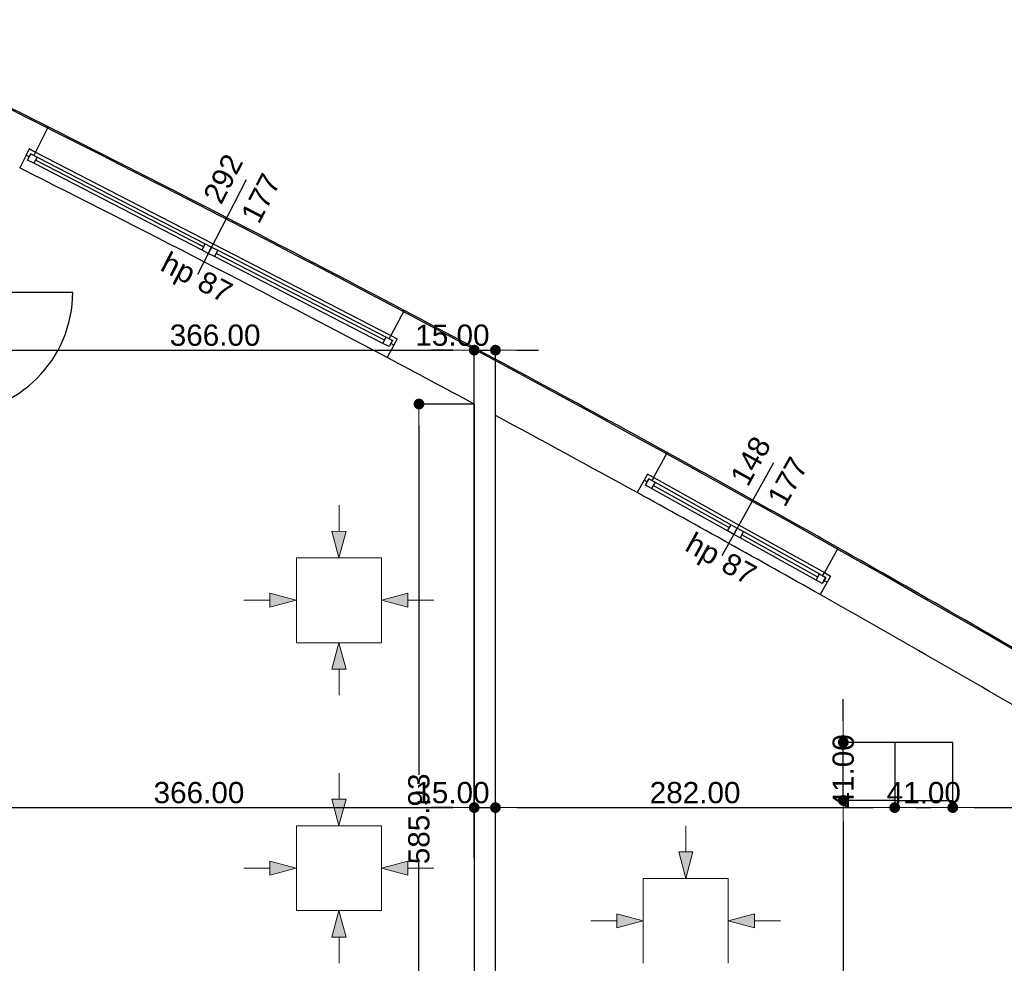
# Model space of a CAD drawing. Header units: millimetres. Extents: x -175445 to -20415, y -559200 to 231527.
# Tile 214 of 256: x -87391 to -80437, y -102227 to -95563. Entities that reach past the tile are written whole.
import ezdxf

# ---------------------------------------------------------------- set-up
doc = ezdxf.new("R2010")
doc.units = ezdxf.units.MM
doc.header["$MEASUREMENT"] = 0
for name, color, linetype in [('Drzwi', 7, 'Continuous'), ('Linia', 7, 'Continuous'), ('Obiekt', 7, 'Continuous'), ('Okno', 7, 'Continuous'), ('Strop', 7, 'Continuous'), ('Słup', 7, 'Continuous'), ('Wymiary', 63, 'Continuous'), ('Ściana', 7, 'Continuous')]:
    doc.layers.add(name, color=color, linetype=linetype)
doc.styles.add('Arial', font='txt')
doc.dimstyles.new('GENERATED_STYLE__1', dxfattribs={"dimtxt": 150, "dimasz": 152, "dimexe": 0.18, "dimexo": 0, "dimgap": 0.09, "dimtad": 1, "dimtih": 1, "dimtoh": 1, "dimlfac": 0.1, "dimzin": 0, "dimdsep": 46, "dimtxsty": 'Arial', "dimblk": 'ARROWHEAD_11', "dimblk1": 'ARROWHEAD_11', "dimblk2": 'ARROWHEAD_11', "dimcen": 0.09, "dimclrd": 114, "dimclre": 114, "dimclrt": 114, "dimazin": 0, "dimtfac": 1, "dimtdec": 4, "dimtmove": 0, "dimatfit": 3, "dimfxl": 1, "dimtolj": 1, "dimtzin": 0, "dimarcsym": 0})
doc.dimstyles.new('GENERATED_STYLE__3', dxfattribs={"dimtxt": 150, "dimasz": 152, "dimexe": 0.18, "dimexo": 0, "dimgap": 0.09, "dimtad": 1, "dimlfac": 0.1, "dimzin": 0, "dimdsep": 46, "dimtxsty": 'Arial', "dimblk": 'ARROWHEAD_11', "dimblk1": 'ARROWHEAD_11', "dimblk2": 'ARROWHEAD_11', "dimcen": 0.09, "dimclrd": 114, "dimclre": 114, "dimclrt": 114, "dimazin": 0, "dimtfac": 1, "dimtdec": 4, "dimtmove": 2, "dimatfit": 3, "dimfxl": 1, "dimtolj": 1, "dimtzin": 0, "dimarcsym": 0})

# ---------------------------------------------------------------- blocks, each defined once
blk = doc.blocks.new('ARROWHEAD_11')
at = {"color": 0, "linetype": 'Continuous', "lineweight": 0}
blk.add_line((0, 0), (-1, 0), dxfattribs=at)
at = {"color": 0, "linetype": 'Continuous', "lineweight": 0, "const_width": 0.25, "flags": 128}
blk.add_lwpolyline([(-0.125, 0, 1), (0.125, 0, 1)], format="xyb", close=True, dxfattribs=at)
blk = doc.blocks.new('*D3305')
at = {"layer": 'Defpoints', "color": 0}
for p in [(-81573.8, -101076.6), (-81210.7, -101076.6), (-82220.7, -104196.6)]:
    blk.add_point(p, dxfattribs=at)
at = {"layer": 'Wymiary', "color": 114, "lineweight": -2}
for p, q in [((-81210.7, -101076.6), (-81574, -101076.6)), ((-81573.8, -101228.6), (-81573.8, -102325.5)), ((-81573.8, -104044.6), (-81573.8, -102947.7)), ((-82220.7, -104196.6), (-81573.6, -104196.6))]:
    blk.add_line(p, q, dxfattribs=at)
at = {"layer": 'Wymiary', "color": 114, "lineweight": -2, "xscale": 152, "yscale": 152, "zscale": 152}
for p, rotation in [((-81573.8, -101076.6), 90), ((-81573.8, -104196.6), 270)]:
    blk.add_blockref('ARROWHEAD_11', p, dxfattribs=dict(at, rotation=rotation))
at = {"layer": 'Wymiary', "color": 114, "lineweight": 13, "insert": (-81573.8, -102636.6), "char_height": 150, "attachment_point": 5, "rotation": 90, "style": 'Arial'}
blk.add_mtext('\\A1;312.00', dxfattribs=at)
blk = doc.blocks.new('*D3306')
at = {"layer": 'Defpoints', "color": 0}
for p in [(-81573.8, -100666.6), (-81210.7, -100666.6), (-81210.7, -101076.6)]:
    blk.add_point(p, dxfattribs=at)
at = {"layer": 'Wymiary', "color": 114, "lineweight": -2}
for p, q in [((-81573.8, -100514.6), (-81573.8, -100362.6)), ((-81210.7, -100666.6), (-81574, -100666.6)), ((-81573.8, -101076.6), (-81573.8, -100666.6)), ((-81210.7, -101076.6), (-81574, -101076.6)), ((-81573.8, -101228.6), (-81573.8, -101380.6))]:
    blk.add_line(p, q, dxfattribs=at)
at = {"layer": 'Wymiary', "color": 114, "lineweight": -2, "xscale": 152, "yscale": 152, "zscale": 152}
for p, rotation in [((-81573.8, -100666.6), 270), ((-81573.8, -101076.6), 90)]:
    blk.add_blockref('ARROWHEAD_11', p, dxfattribs=dict(at, rotation=rotation))
at = {"layer": 'Wymiary', "color": 114, "lineweight": 13, "insert": (-81573.8, -100871.6), "char_height": 150, "attachment_point": 5, "rotation": 90, "style": 'Arial'}
blk.add_mtext('\\A1;41.00', dxfattribs=at)
blk = doc.blocks.new('*D3316')
at = {"layer": 'Defpoints', "color": 0}
for p in [(-84570.9, -98277.3), (-84180.7, -98277.3), (-84180.7, -104136.6)]:
    blk.add_point(p, dxfattribs=at)
at = {"layer": 'Wymiary', "color": 114, "lineweight": -2}
for p, q in [((-84180.7, -98277.3), (-84571, -98277.3)), ((-84570.9, -98429.3), (-84570.9, -100895.5)), ((-84570.9, -103984.6), (-84570.9, -101518.4)), ((-84180.7, -104136.6), (-84571, -104136.6))]:
    blk.add_line(p, q, dxfattribs=at)
at = {"layer": 'Wymiary', "color": 114, "lineweight": -2, "xscale": 152, "yscale": 152, "zscale": 152}
for p, rotation in [((-84570.9, -98277.3), 90), ((-84570.9, -104136.6), 270)]:
    blk.add_blockref('ARROWHEAD_11', p, dxfattribs=dict(at, rotation=rotation))
at = {"layer": 'Wymiary', "color": 114, "lineweight": 13, "insert": (-84570.9, -101207), "char_height": 150, "attachment_point": 5, "rotation": 90, "style": 'Arial'}
blk.add_mtext('\\A1;585.93', dxfattribs=at)
blk = doc.blocks.new('*D3667')
at = {"layer": 'Defpoints', "color": 0}
for p in [(-87840.7, -97611), (-84180.7, -97896.9), (-84180.7, -101482)]:
    blk.add_point(p, dxfattribs=at)
at = {"layer": 'Wymiary', "color": 114, "lineweight": -2}
for p, q in [((-87840.7, -97611), (-87840.7, -97897.1)), ((-87688.7, -97896.9), (-84332.7, -97896.9)), ((-84180.7, -101482), (-84180.7, -97896.7))]:
    blk.add_line(p, q, dxfattribs=at)
at = {"layer": 'Wymiary', "color": 114, "lineweight": -2, "xscale": 152, "yscale": 152, "zscale": 152, "rotation": 180}
blk.add_blockref('ARROWHEAD_11', (-87840.7, -97896.9), dxfattribs=at)
at = {"layer": 'Wymiary', "color": 114, "lineweight": -2, "xscale": 152, "yscale": 152, "zscale": 152}
blk.add_blockref('ARROWHEAD_11', (-84180.7, -97896.9), dxfattribs=at)
at = {"layer": 'Wymiary', "color": 114, "lineweight": 13, "insert": (-86010.7, -97791.9), "char_height": 150, "attachment_point": 5, "style": 'Arial'}
blk.add_mtext('\\A1;366.00', dxfattribs=at)
blk = doc.blocks.new('*D3668')
at = {"layer": 'Defpoints', "color": 0}
for p in [(-84030.7, -97896.9), (-84180.7, -101482), (-84030.7, -101482)]:
    blk.add_point(p, dxfattribs=at)
at = {"layer": 'Wymiary', "color": 114, "lineweight": -2}
for p, q in [((-84332.7, -97896.9), (-84484.7, -97896.9)), ((-84180.7, -101482), (-84180.7, -97896.7)), ((-84180.7, -97896.9), (-84030.7, -97896.9)), ((-84030.7, -101482), (-84030.7, -97896.7)), ((-83878.7, -97896.9), (-83726.7, -97896.9))]:
    blk.add_line(p, q, dxfattribs=at)
at = {"layer": 'Wymiary', "color": 114, "lineweight": -2, "xscale": 152, "yscale": 152, "zscale": 152}
blk.add_blockref('ARROWHEAD_11', (-84180.7, -97896.9), dxfattribs=at)
at = {"layer": 'Wymiary', "color": 114, "lineweight": -2, "xscale": 152, "yscale": 152, "zscale": 152, "rotation": 180}
blk.add_blockref('ARROWHEAD_11', (-84030.7, -97896.9), dxfattribs=at)
at = {"layer": 'Wymiary', "color": 114, "lineweight": 13, "insert": (-84334.6, -97791.9), "char_height": 150, "attachment_point": 5, "style": 'Arial'}
blk.add_mtext('\\A1;15.00', dxfattribs=at)
blk = doc.blocks.new('*D3726')
at = {"layer": 'Defpoints', "color": 0}
for p in [(-84180.7, -101127.4), (-84180.7, -101482), (-87840.7, -101760)]:
    blk.add_point(p, dxfattribs=at)
at = {"layer": 'Wymiary', "color": 114, "lineweight": -2}
for p, q in [((-87840.7, -101760), (-87840.7, -101127.2)), ((-87688.7, -101127.4), (-84332.7, -101127.4)), ((-84180.7, -101482), (-84180.7, -101127.2))]:
    blk.add_line(p, q, dxfattribs=at)
at = {"layer": 'Wymiary', "color": 114, "lineweight": -2, "xscale": 152, "yscale": 152, "zscale": 152, "rotation": 180}
blk.add_blockref('ARROWHEAD_11', (-87840.7, -101127.4), dxfattribs=at)
at = {"layer": 'Wymiary', "color": 114, "lineweight": -2, "xscale": 152, "yscale": 152, "zscale": 152}
blk.add_blockref('ARROWHEAD_11', (-84180.7, -101127.4), dxfattribs=at)
at = {"layer": 'Wymiary', "color": 114, "lineweight": 13, "insert": (-86124.6, -101022.4), "char_height": 150, "attachment_point": 5, "style": 'Arial'}
blk.add_mtext('\\A1;366.00', dxfattribs=at)
blk = doc.blocks.new('*D3727')
at = {"layer": 'Defpoints', "color": 0}
for p in [(-84030.7, -101127.4), (-84180.7, -101482), (-84030.7, -101482)]:
    blk.add_point(p, dxfattribs=at)
at = {"layer": 'Wymiary', "color": 114, "lineweight": -2}
for p, q in [((-84332.7, -101127.4), (-84484.7, -101127.4)), ((-84180.7, -101482), (-84180.7, -101127.2)), ((-84180.7, -101127.4), (-84030.7, -101127.4)), ((-84030.7, -101482), (-84030.7, -101127.2)), ((-83878.7, -101127.4), (-83726.7, -101127.4))]:
    blk.add_line(p, q, dxfattribs=at)
at = {"layer": 'Wymiary', "color": 114, "lineweight": -2, "xscale": 152, "yscale": 152, "zscale": 152}
blk.add_blockref('ARROWHEAD_11', (-84180.7, -101127.4), dxfattribs=at)
at = {"layer": 'Wymiary', "color": 114, "lineweight": -2, "xscale": 152, "yscale": 152, "zscale": 152, "rotation": 180}
blk.add_blockref('ARROWHEAD_11', (-84030.7, -101127.4), dxfattribs=at)
at = {"layer": 'Wymiary', "color": 114, "lineweight": 13, "insert": (-84334.6, -101022.4), "char_height": 150, "attachment_point": 5, "style": 'Arial'}
blk.add_mtext('\\A1;15.00', dxfattribs=at)
blk = doc.blocks.new('*D3728')
at = {"layer": 'Defpoints', "color": 0}
for p in [(-81210.7, -101076.6), (-81210.7, -101127.4), (-84030.7, -101482)]:
    blk.add_point(p, dxfattribs=at)
at = {"layer": 'Wymiary', "color": 114, "lineweight": -2}
for p, q in [((-81210.7, -101076.6), (-81210.7, -101127.5)), ((-84030.7, -101482), (-84030.7, -101127.2)), ((-83878.7, -101127.4), (-81362.7, -101127.4))]:
    blk.add_line(p, q, dxfattribs=at)
at = {"layer": 'Wymiary', "color": 114, "lineweight": -2, "xscale": 152, "yscale": 152, "zscale": 152, "rotation": 180}
blk.add_blockref('ARROWHEAD_11', (-84030.7, -101127.4), dxfattribs=at)
at = {"layer": 'Wymiary', "color": 114, "lineweight": -2, "xscale": 152, "yscale": 152, "zscale": 152}
blk.add_blockref('ARROWHEAD_11', (-81210.7, -101127.4), dxfattribs=at)
at = {"layer": 'Wymiary', "color": 114, "lineweight": 13, "insert": (-82620.7, -101022.4), "char_height": 150, "attachment_point": 5, "style": 'Arial'}
blk.add_mtext('\\A1;282.00', dxfattribs=at)
blk = doc.blocks.new('*D3729')
at = {"layer": 'Defpoints', "color": 0}
for p in [(-81210.7, -101076.6), (-80800.7, -101076.6), (-80800.7, -101127.4)]:
    blk.add_point(p, dxfattribs=at)
at = {"layer": 'Wymiary', "color": 114, "lineweight": -2}
for p, q in [((-81210.7, -101076.6), (-81210.7, -101127.5)), ((-80800.7, -101076.6), (-80800.7, -101127.5)), ((-81058.7, -101127.4), (-80952.7, -101127.4))]:
    blk.add_line(p, q, dxfattribs=at)
at = {"layer": 'Wymiary', "color": 114, "lineweight": -2, "xscale": 152, "yscale": 152, "zscale": 152, "rotation": 180}
blk.add_blockref('ARROWHEAD_11', (-81210.7, -101127.4), dxfattribs=at)
at = {"layer": 'Wymiary', "color": 114, "lineweight": -2, "xscale": 152, "yscale": 152, "zscale": 152}
blk.add_blockref('ARROWHEAD_11', (-80800.7, -101127.4), dxfattribs=at)
at = {"layer": 'Wymiary', "color": 114, "lineweight": 13, "insert": (-81005.7, -101022.4), "char_height": 150, "attachment_point": 5, "style": 'Arial'}
blk.add_mtext('\\A1;41.00', dxfattribs=at)
blk = doc.blocks.new('*D3730')
at = {"layer": 'Defpoints', "color": 0}
for p in [(-80800.7, -101076.6), (-78390.7, -101127.4), (-78390.7, -103093)]:
    blk.add_point(p, dxfattribs=at)
at = {"layer": 'Wymiary', "color": 114, "lineweight": -2}
for p, q in [((-80800.7, -101076.6), (-80800.7, -101127.5)), ((-80648.7, -101127.4), (-78542.7, -101127.4)), ((-78390.7, -103093), (-78390.7, -101127.2))]:
    blk.add_line(p, q, dxfattribs=at)
at = {"layer": 'Wymiary', "color": 114, "lineweight": -2, "xscale": 152, "yscale": 152, "zscale": 152, "rotation": 180}
blk.add_blockref('ARROWHEAD_11', (-80800.7, -101127.4), dxfattribs=at)
at = {"layer": 'Wymiary', "color": 114, "lineweight": -2, "xscale": 152, "yscale": 152, "zscale": 152}
blk.add_blockref('ARROWHEAD_11', (-78390.7, -101127.4), dxfattribs=at)
at = {"layer": 'Wymiary', "color": 114, "lineweight": 13, "insert": (-79709.6, -101022.4), "char_height": 150, "attachment_point": 5, "style": 'Arial'}
blk.add_mtext('\\A1;241.00', dxfattribs=at)

msp = doc.modelspace()

# ---------------------------------------------------------------- hatches: boundary and pattern name
at = {"layer": 'Linia', "linetype": 'Continuous', "lineweight": 13}
for points in [[(-85135.842, -99362.882), (-85085.593, -99176.346), (-85185.593, -99176.213)], [(-85437.042, -99662.882), (-85623.644, -99612.882), (-85623.644, -99712.882)], [(-84836.242, -99662.882), (-84649.639, -99712.882), (-84649.639, -99612.882)], [(-85135.842, -99962.882), (-85185.593, -100149.551), (-85085.593, -100149.417)], [(-85135.842, -101254.779), (-85085.593, -101068.243), (-85185.593, -101068.11)], [(-82686.595, -101627.271), (-82636.346, -101440.736), (-82736.346, -101440.602)], [(-85437.042, -101554.779), (-85623.644, -101504.779), (-85623.644, -101604.779)], [(-84836.242, -101554.779), (-84649.639, -101604.779), (-84649.639, -101504.779)], [(-85135.842, -101854.778), (-85185.593, -102041.447), (-85085.593, -102041.314)], [(-82987.796, -101927.271), (-83174.398, -101877.271), (-83174.398, -101977.271)], [(-82386.996, -101927.271), (-82200.393, -101977.271), (-82200.393, -101877.271)]]:
    msp.add_hatch(color=150, dxfattribs=at).paths.add_polyline_path(points)

# ---------------------------------------------------------------- linework, layer by layer
at = {"layer": 'Drzwi'}
msp.add_line((-87875.722, -97486.604), (-87015.722, -97486.604), dxfattribs=at)
msp.add_arc((-87875.722, -97486.604), 860, 270, 0, dxfattribs=at)
at = {"layer": 'Linia', "color": 150, "lineweight": 13}
for p, q in [((-85135.347, -98992.507), (-85135.593, -99176.28)), ((-85135.842, -99362.882), (-85185.593, -99176.213)), ((-85185.593, -99176.213), (-85085.593, -99176.346)), ((-85135.842, -99362.882), (-85085.593, -99176.346)), ((-84836.242, -99363.282), (-85436.242, -99363.282)), ((-85436.242, -99363.282), (-85436.242, -99962.482)), ((-84836.242, -99962.482), (-84836.242, -99363.282)), ((-85437.042, -99662.882), (-85623.644, -99612.882)), ((-85623.644, -99712.882), (-85623.644, -99612.882)), ((-84836.242, -99662.882), (-84649.639, -99612.882)), ((-84649.639, -99612.882), (-84649.639, -99712.882)), ((-85807.417, -99662.882), (-85623.644, -99662.882)), ((-85437.042, -99662.882), (-85623.644, -99712.882)), ((-84836.242, -99662.882), (-84649.639, -99712.882)), ((-84465.867, -99662.882), (-84649.639, -99662.882)), ((-85436.242, -99963.282), (-84836.242, -99963.282)), ((-85135.842, -99962.882), (-85185.593, -100149.551)), ((-85135.842, -99962.882), (-85085.593, -100149.417)), ((-85085.593, -100149.417), (-85185.593, -100149.551)), ((-85135.347, -100333.256), (-85135.593, -100149.484)), ((-85135.347, -100884.404), (-85135.593, -101068.177)), ((-85135.842, -101254.779), (-85185.593, -101068.11)), ((-85185.593, -101068.11), (-85085.593, -101068.243)), ((-85135.842, -101254.779), (-85085.593, -101068.243)), ((-84836.242, -101255.179), (-85436.242, -101255.179)), ((-85436.242, -101255.179), (-85436.242, -101854.379)), ((-84836.242, -101854.379), (-84836.242, -101255.179)), ((-82686.101, -101256.896), (-82686.346, -101440.669)), ((-82686.595, -101627.271), (-82736.346, -101440.602)), ((-82736.346, -101440.602), (-82636.346, -101440.736)), ((-82686.595, -101627.271), (-82636.346, -101440.736)), ((-85437.042, -101554.779), (-85623.644, -101504.779)), ((-85623.644, -101604.779), (-85623.644, -101504.779)), ((-84836.242, -101554.779), (-84649.639, -101504.779)), ((-84649.639, -101504.779), (-84649.639, -101604.779)), ((-85807.417, -101554.779), (-85623.644, -101554.779)), ((-85437.042, -101554.779), (-85623.644, -101604.779)), ((-84836.242, -101554.779), (-84649.639, -101604.779)), ((-84465.867, -101554.779), (-84649.639, -101554.779)), ((-82386.996, -101627.671), (-82986.996, -101627.671)), ((-82986.996, -101627.671), (-82986.996, -102226.871)), ((-82386.996, -102226.871), (-82386.996, -101627.671)), ((-85436.242, -101855.179), (-84836.242, -101855.179)), ((-85135.842, -101854.778), (-85185.593, -102041.447)), ((-85135.842, -101854.778), (-85085.593, -102041.314)), ((-83358.171, -101927.271), (-83174.398, -101927.271)), ((-82987.796, -101927.271), (-83174.398, -101877.271)), ((-83174.398, -101977.271), (-83174.398, -101877.271)), ((-82987.796, -101927.271), (-83174.398, -101977.271)), ((-82386.996, -101927.271), (-82200.393, -101877.271)), ((-82386.996, -101927.271), (-82200.393, -101977.271)), ((-82200.393, -101877.271), (-82200.393, -101977.271)), ((-82016.62, -101927.271), (-82200.393, -101927.271)), ((-85085.593, -102041.314), (-85185.593, -102041.447)), ((-85135.347, -102225.153), (-85135.593, -102041.381))]:
    msp.add_line(p, q, dxfattribs=at)
at = {"layer": 'Obiekt'}
for p, q in [((-85791.121, -96694.922), (-86135.043, -97361.419)), ((-82066.102, -98693.474), (-82431.25, -99348.582))]:
    msp.add_line(p, q, dxfattribs=at)
at = {"layer": 'Okno'}
for p, q in [((-87323.538, -96475.986), (-87345.97, -96520.674)), ((-87323.042, -96476.241), (-87345.97, -96520.674)), ((-87323.754, -96532.138), (-87345.97, -96520.674)), ((-87335.218, -96554.355), (-87312.29, -96509.922)), ((-87312.29, -96509.922), (-87323.754, -96532.138)), ((-87323.538, -96475.986), (-87278.609, -96499.169)), ((-87279.17, -96498.88), (-87323.538, -96475.986)), ((-87290.073, -96521.386), (-87312.29, -96509.922)), ((-87312.29, -96509.922), (-87267.857, -96532.85)), ((-87278.609, -96499.169), (-87290.073, -96521.386)), ((-87278.609, -96499.169), (-86024.138, -97146.493)), ((-87290.785, -96577.283), (-87335.218, -96554.355)), ((-87267.857, -96532.85), (-87290.785, -96577.283)), ((-86102.964, -97190.215), (-87290.785, -96577.283)), ((-86102.964, -97190.215), (-87290.785, -96577.283)), ((-86091.499, -97167.998), (-87279.321, -96555.066)), ((-87267.857, -96532.85), (-86080.035, -97145.782)), ((-86102.964, -97190.215), (-86080.035, -97145.782)), ((-86080.035, -97145.782), (-86035.602, -97168.71)), ((-86024.138, -97146.493), (-84769.667, -97793.817)), ((-86058.53, -97213.143), (-86102.964, -97190.215)), ((-86058.53, -97213.143), (-86035.602, -97168.71)), ((-86035.602, -97168.71), (-86058.53, -97213.143)), ((-86014.097, -97236.071), (-86058.53, -97213.143)), ((-86035.602, -97168.71), (-85991.169, -97191.638)), ((-85991.169, -97191.638), (-86014.097, -97236.071)), ((-84814.812, -97826.786), (-86002.633, -97213.855)), ((-85991.169, -97191.638), (-84803.348, -97804.57)), ((-84826.276, -97849.003), (-86014.097, -97236.071)), ((-84826.276, -97849.003), (-86014.097, -97236.071)), ((-84826.276, -97849.003), (-84803.348, -97804.57)), ((-84803.348, -97804.57), (-84758.915, -97827.498)), ((-84758.915, -97827.498), (-84781.843, -97871.931)), ((-84781.131, -97816.034), (-84769.667, -97793.817)), ((-84758.915, -97827.498), (-84781.131, -97816.034)), ((-84770.379, -97849.714), (-84758.915, -97827.498)), ((-84769.667, -97793.817), (-84724.739, -97817.001)), ((-84769.107, -97794.107), (-84724.739, -97817.001)), ((-84725.234, -97816.745), (-84748.162, -97861.179)), ((-84724.739, -97817.001), (-84748.162, -97861.179)), ((-84781.843, -97871.931), (-84826.276, -97849.003)), ((-84748.162, -97861.179), (-84770.379, -97849.714)), ((-82957.171, -98771.62), (-82981.267, -98815.431)), ((-82956.924, -98771.757), (-82981.267, -98815.431)), ((-82959.43, -98827.603), (-82981.267, -98815.431)), ((-82971.602, -98849.44), (-82947.259, -98805.766)), ((-82947.259, -98805.766), (-82959.43, -98827.603)), ((-82957.171, -98771.62), (-82913.25, -98796.101)), ((-82913.563, -98795.926), (-82957.171, -98771.62)), ((-82925.422, -98817.938), (-82947.259, -98805.766)), ((-82947.259, -98805.766), (-82903.585, -98830.109)), ((-82913.25, -98796.101), (-82925.422, -98817.938)), ((-82913.25, -98796.101), (-82310.55, -99132.037)), ((-82927.928, -98873.783), (-82971.602, -98849.44)), ((-82903.585, -98830.109), (-82927.928, -98873.783)), ((-82390.739, -99173.204), (-82927.928, -98873.783)), ((-82390.739, -99173.204), (-82927.928, -98873.783)), ((-82378.567, -99151.367), (-82915.756, -98851.946)), ((-82903.585, -98830.109), (-82366.396, -99129.53)), ((-82390.739, -99173.204), (-82366.396, -99129.53)), ((-82366.396, -99129.53), (-82322.722, -99153.873)), ((-82347.065, -99197.547), (-82322.722, -99153.873)), ((-82322.722, -99153.873), (-82347.065, -99197.547)), ((-82322.722, -99153.873), (-82279.048, -99178.217)), ((-82310.55, -99132.037), (-81707.851, -99467.972)), ((-82347.065, -99197.547), (-82390.739, -99173.204)), ((-82303.391, -99221.891), (-82347.065, -99197.547)), ((-82279.048, -99178.217), (-82303.391, -99221.891)), ((-81766.202, -99521.312), (-82303.391, -99221.891)), ((-81766.202, -99521.312), (-82303.391, -99221.891)), ((-81754.031, -99499.475), (-82291.22, -99200.054)), ((-82279.048, -99178.217), (-81741.859, -99477.638)), ((-81766.202, -99521.312), (-81741.859, -99477.638)), ((-81741.859, -99477.638), (-81698.185, -99501.981)), ((-81698.185, -99501.981), (-81722.528, -99545.655)), ((-81720.022, -99489.809), (-81707.851, -99467.972)), ((-81698.185, -99501.981), (-81720.022, -99489.809)), ((-81710.357, -99523.818), (-81698.185, -99501.981)), ((-81707.851, -99467.972), (-81663.93, -99492.453)), ((-81707.538, -99468.147), (-81663.93, -99492.453)), ((-81664.177, -99492.316), (-81688.52, -99535.99)), ((-81663.93, -99492.453), (-81688.52, -99535.99)), ((-81722.528, -99545.655), (-81766.202, -99521.312)), ((-81688.52, -99535.99), (-81710.357, -99523.818))]:
    msp.add_line(p, q, dxfattribs=at)
for radius, start, end in [(131317.865, 62.088507, 63.32280143), (130967.865, 62.06669131, 63.34461711), (131317.865, 60.56368087, 61.16702886), (130967.865, 60.54186519, 61.18884455)]:
    msp.add_arc((-146146.054, -213658.782), radius, start, end, dxfattribs=at)
at = {"layer": 'Strop', "flags": 128}
msp.add_lwpolyline([(-145950.766, -114276.565), (-102220.766, -114276.565), (-102220.766, -112869.769), (-102220.766, -112866.565), (-86970.765, -112866.565), (-80500.722, -112866.565), (-80500.722, -108356.645), (-73250.715, -108356.645), (-73250.715, -107080.605), (-73250.715, -105060.605), (-73250.715, -104443.284, 0.03196361), (-87766.262, -96042.647, 0.00052298), (-87996.035, -95934.358, 0.00198881), (-88871.874, -95526.952, 0.03139835), (-102840.651, -90213.64, 0.034913), (-120656.111, -86030.364), (-120656.106, -86030.333), (-120656.209, -86030.316, 0.0261473), (-131693.029, -84820.632), (-135966.978, -84618.624, 0.0060186)], format="xyb", dxfattribs=at)
at = {"layer": 'Słup'}
for p, q in [((-80800.722, -100666.604), (-81210.722, -100666.604)), ((-81210.722, -100666.604), (-81210.722, -101076.604)), ((-80800.722, -101076.604), (-80800.722, -100666.604)), ((-81210.722, -101076.604), (-80800.722, -101076.604))]:
    msp.add_line(p, q, dxfattribs=at)
at = {"layer": 'Ściana'}
for p, q in [((-87189.134, -96319.687), (-87279.17, -96498.88)), ((-87345.97, -96520.674), (-87390.834, -96610.049)), ((-87323.538, -96475.986), (-87345.97, -96520.674)), ((-87279.17, -96498.88), (-87323.538, -96475.986)), ((-84675.232, -97616.894), (-84769.107, -97794.107)), ((-84769.107, -97794.107), (-84724.739, -97817.001)), ((-84724.739, -97817.001), (-84748.162, -97861.179)), ((-84748.162, -97861.179), (-84795.008, -97949.531)), ((-82816.981, -98620.483), (-82913.563, -98795.926)), ((-82981.267, -98815.431), (-83029.46, -98903.053)), ((-82957.171, -98771.62), (-82981.267, -98815.431)), ((-82913.563, -98795.926), (-82957.171, -98771.62)), ((-81609.114, -99293.73), (-81707.538, -99468.147)), ((-81707.538, -99468.147), (-81663.93, -99492.453)), ((-81663.93, -99492.453), (-81688.52, -99535.99)), ((-81688.52, -99535.99), (-81737.699, -99623.062))]:
    msp.add_line(p, q, dxfattribs=at)
at = {"layer": 'Ściana', "flags": 128}
for points in [[(-84180.722, -98277.331), (-84180.722, -104136.604)], [(-84030.722, -104536.604), (-84030.722, -98358.013)]]:
    msp.add_lwpolyline(points, dxfattribs=at)
at = {"layer": 'Ściana'}
for radius, start, end in [(131317.865, 63.32280143, 63.71299461), (131317.865, 61.16702886, 62.088507), (130967.865, 61.7620844, 62.06669131), (130967.865, 61.18884455, 61.6875718), (131317.865, 59.71945236, 60.56368087), (130967.865, 59.74126804, 60.54186519)]:
    msp.add_arc((-146146.054, -213658.782), radius, start, end, dxfattribs=at)

# ---------------------------------------------------------------- texts
at = {"layer": 'Obiekt', "char_height": 150, "attachment_point": 7, "style": 'Arial'}
for s, insert, rotation in [('\\A1;{\\fArial|b0|i0|c238|p38;292}', (-85966.315, -96876.262), 62.7056542), ('\\A1;{\\fArial|b0|i0|c238|p38;177}', (-85701.91, -97012.698), 62.7056542), ('\\A1;{\\fArial|b0|i0|c238|p38;hp 87}', (-86427.528, -97368.971), 332.7056542), ('\\A1;{\\fArial|b0|i0|c238|p38;148}', (-82247.028, -98869.094), 60.8653549), ('\\A1;{\\fArial|b0|i0|c238|p38;177}', (-81987.141, -99013.951), 60.8653549), ('\\A1;{\\fArial|b0|i0|c238|p38;hp 87}', (-82723.826, -99346.737), 330.8653549)]:
    msp.add_mtext(s, dxfattribs=dict(at, insert=insert, rotation=rotation))

# ---------------------------------------------------------------- dimensions: what is measured, and where the dimension line sits
at = {"layer": 'Wymiary', "color": 114, "lineweight": 13}
for base, p1, p2, picture, middle in [((-84180.722, -97896.917), (-87840.722, -97610.951), (-84180.722, -101481.968), '*D3667', (-86010.722, -97791.917)), ((-84030.722, -97896.917), (-84180.722, -101481.968), (-84030.722, -101481.968), '*D3668', (-84334.551, -97791.917)), ((-84180.722, -101127.369), (-87840.722, -101760.031), (-84180.722, -101481.968), '*D3726', (-86124.551, -101022.369)), ((-84030.722, -101127.369), (-84180.722, -101481.968), (-84030.722, -101481.968), '*D3727', (-84334.551, -101022.369)), ((-81210.722, -101127.369), (-84030.722, -101481.968), (-81210.722, -101076.604), '*D3728', (-82620.722, -101022.369)), ((-80800.722, -101127.369), (-81210.722, -101076.604), (-80800.722, -101076.604), '*D3729', (-81005.722, -101022.369)), ((-78390.722, -101127.369), (-80800.722, -101076.604), (-78390.722, -103092.983), '*D3730', (-79709.551, -101022.369))]:
    dim = msp.add_linear_dim(base=base, p1=p1, p2=p2, dimstyle='GENERATED_STYLE__3', dxfattribs=at)
    dim.commit()
    dim.dimension.update_dxf_attribs({"geometry": picture, "text_midpoint": middle, "dimtype": 160})
for base, p1, p2, picture, middle in [((-84570.867, -98277.331), (-84180.722, -104136.604), (-84180.722, -98277.331), '*D3316', (-84570.867, -101206.968)), ((-81573.796, -100666.604), (-81210.722, -101076.604), (-81210.722, -100666.604), '*D3306', (-81573.796, -100871.604)), ((-81573.796, -101076.604), (-82220.722, -104196.604), (-81210.722, -101076.604), '*D3305', (-81573.796, -102636.604))]:
    dim = msp.add_linear_dim(base=base, p1=p1, p2=p2, angle=90, dimstyle='GENERATED_STYLE__1', dxfattribs=at)
    dim.commit()
    dim.dimension.update_dxf_attribs({"geometry": picture, "text_midpoint": middle, "dimtype": 160, "text_rotation": 90})

doc.saveas('drawing.dxf')
